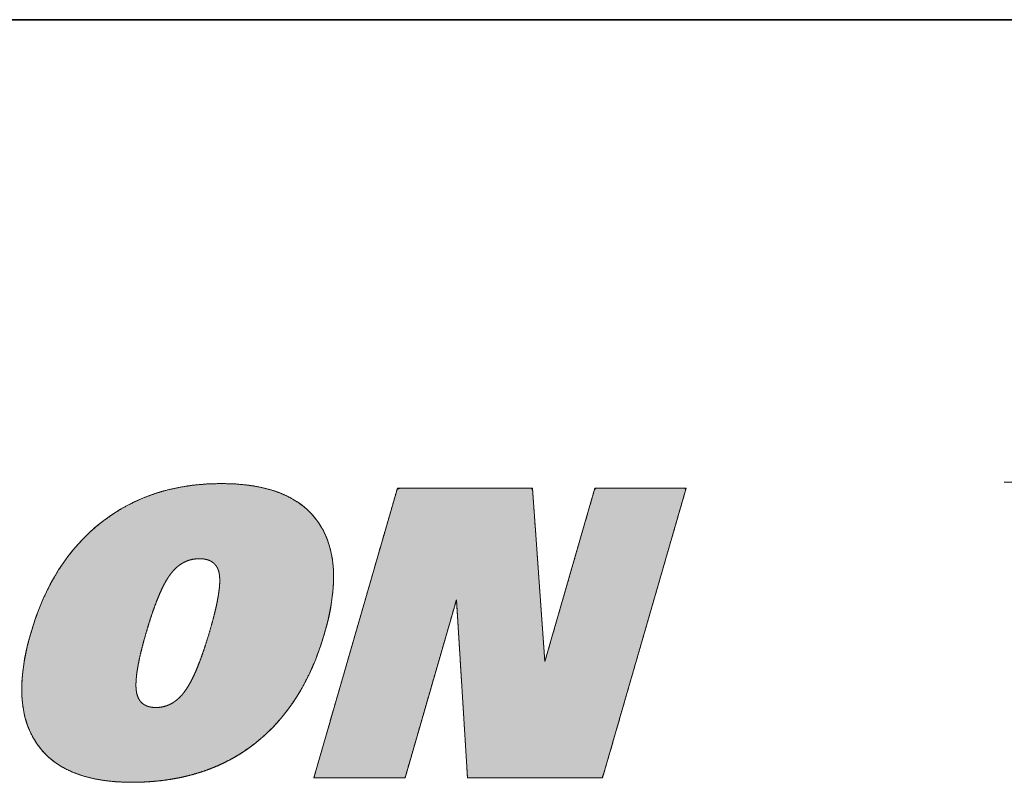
# Model space of a CAD drawing. Header units: millimetres. Extents: x 6 to 292, y 26 to 225.
# Tile 13 of 26: x 186.48 to 195, y 48.08 to 54.67. Entities that reach past the tile are written whole.
import ezdxf

# ---------------------------------------------------------------- set-up
doc = ezdxf.new("R2010")
doc.units = ezdxf.units.MM
for name, color, linetype in [('细实线', 7, 'Continuous'), ('轮廓线', 7, 'Continuous'), ('阴影线', 7, 'Continuous')]:
    doc.layers.add(name, color=color, linetype=linetype)

# ---------------------------------------------------------------- blocks, each defined once
blk = doc.blocks.new('DEGSON-LOGO')
at = {"layer": '阴影线', "linetype": 'Continuous', "lineweight": 5}
h = blk.add_hatch(color=7, dxfattribs=at)
h.paths.add_polyline_path([(17.6566, 0.0034), (17.7193, 0.0043), (17.781, 0.0067), (17.8418, 0.0109), (17.9014, 0.0166), (17.9601, 0.0241), (18.0177, 0.0332), (18.0743, 0.0439), (18.1299, 0.0563), (18.1844, 0.0704), (18.2379, 0.0861), (18.2904, 0.1034), (18.3419, 0.1224), (18.3923, 0.1431), (18.4417, 0.1654), (18.4901, 0.1894), (18.5375, 0.2151), (18.5838, 0.2424), (18.6291, 0.2714), (18.6734, 0.302), (18.7167, 0.3343), (18.7998, 0.4035), (18.8779, 0.4786), (18.9512, 0.5597), (19.0195, 0.6468), (19.0828, 0.7397), (19.1413, 0.8386), (19.1948, 0.9435), (19.2434, 1.0543), (19.2871, 1.171), (19.3258, 1.2937), (19.3575, 1.4147), (19.3809, 1.53), (19.3962, 1.6397), (19.4032, 1.7439), (19.4021, 1.8423), (19.3927, 1.9351), (19.3751, 2.0223), (19.3492, 2.1038), (19.3151, 2.1796), (19.2728, 2.2497), (19.2227, 2.3138), (19.165, 2.3711), (19.0998, 2.4217), (19.0271, 2.4655), (18.9469, 2.5026), (18.8591, 2.5329), (18.7638, 2.5565), (18.661, 2.5734), (18.5507, 2.5835), (18.4328, 2.5869), (18.3124, 2.5835), (18.1957, 2.5734), (18.0826, 2.5565), (17.9732, 2.5329), (17.8674, 2.5025), (17.7652, 2.4654), (17.6666, 2.4215), (17.5717, 2.3708), (17.4804, 2.3134), (17.3926, 2.2491), (17.3092, 2.1787), (17.2308, 2.1026), (17.1574, 2.0209), (17.089, 1.9335), (17.0256, 1.8405), (16.9672, 1.7418), (16.9138, 1.6374), (16.8655, 1.5274), (16.8221, 1.4117), (16.7837, 1.2902), (16.7523, 1.1704), (16.7291, 1.0562), (16.7139, 0.9474), (16.7069, 0.8441), (16.7079, 0.7463), (16.717, 0.6541), (16.7342, 0.5674), (16.7596, 0.4863), (16.793, 0.4107), (16.8345, 0.3406), (16.8837, 0.2766), (16.9402, 0.2193), (17.0041, 0.1687), (17.0753, 0.1248), (17.1538, 0.0878), (17.2397, 0.0574), (17.3329, 0.0338), (17.4335, 0.0169), (17.5413, 0.0068)])
h.paths.add_polyline_path([(18.2416, 1.9368), (18.2149, 1.9357), (18.189, 1.9323), (18.1638, 1.9267), (18.1394, 1.9189), (18.1158, 1.9087), (18.093, 1.8964), (18.071, 1.8818), (18.0498, 1.865), (18.0294, 1.8459), (18.0098, 1.8246), (17.991, 1.8011), (17.9726, 1.7747), (17.9542, 1.7445), (17.9356, 1.7104), (17.9169, 1.6724), (17.898, 1.6306), (17.8791, 1.5849), (17.86, 1.5353), (17.8409, 1.4819), (17.8216, 1.4246), (17.8021, 1.3634), (17.7826, 1.2983), (17.7646, 1.2349), (17.7488, 1.1758), (17.735, 1.1201), (17.7233, 1.0679), (17.7135, 1.0191), (17.7057, 0.9738), (17.6999, 0.9319), (17.6961, 0.8934), (17.6943, 0.8584), (17.6945, 0.8269), (17.6967, 0.7988), (17.7008, 0.774), (17.7071, 0.7514), (17.7154, 0.7311), (17.7257, 0.7131), (17.7381, 0.6973), (17.7526, 0.6838), (17.769, 0.6725), (17.7876, 0.6636), (17.8082, 0.6569), (17.8308, 0.6524), (17.8555, 0.6503), (17.882, 0.6504), (17.9083, 0.6529), (17.9339, 0.6579), (17.9587, 0.6652), (17.9828, 0.6749), (18.0062, 0.687), (18.0288, 0.7015), (18.0507, 0.7184), (18.0718, 0.7376), (18.0922, 0.7593), (18.1118, 0.7834), (18.1307, 0.81), (18.1496, 0.8402), (18.1686, 0.8742), (18.1878, 0.9121), (18.207, 0.9538), (18.2263, 0.9993), (18.2458, 1.0486), (18.2653, 1.1017), (18.285, 1.1587), (18.3047, 1.2194), (18.3245, 1.284), (18.3437, 1.3497), (18.36, 1.4092), (18.3744, 1.4652), (18.3868, 1.5176), (18.3971, 1.5665), (18.4055, 1.612), (18.4118, 1.6539), (18.4162, 1.6923), (18.4186, 1.7272), (18.419, 1.7587), (18.4173, 1.7866), (18.4142, 1.8085), (18.4117, 1.8199), (18.4087, 1.8308), (18.4051, 1.8412), (18.4011, 1.851), (18.3966, 1.8603), (18.3915, 1.869), (18.386, 1.8772), (18.3799, 1.8849), (18.3733, 1.8921), (18.3662, 1.8987), (18.3587, 1.9048), (18.3506, 1.9104), (18.3419, 1.9154), (18.3328, 1.9199), (18.3232, 1.9239), (18.3131, 1.9273), (18.3024, 1.9302), (18.2913, 1.9326), (18.2796, 1.9345), (18.2675, 1.9358), (18.2548, 1.9366)])
h = blk.add_hatch(color=7, dxfattribs=at)
edge = h.paths.add_edge_path()
edge.add_line((19.9994, 0.0422), (20.0216, 0.0427))
edge.add_line((20.0216, 0.0427), (20.0391, 0.1034))
edge.add_line((20.0391, 0.1034), (20.0812, 0.2491))
edge.add_line((20.0812, 0.2491), (20.1407, 0.4551))
edge.add_line((20.1407, 0.4551), (20.2105, 0.6969))
edge.add_line((20.2105, 0.6969), (20.2836, 0.9499))
edge.add_line((20.2836, 0.9499), (20.3528, 1.1894))
edge.add_line((20.3528, 1.1894), (20.411, 1.3909))
edge.add_line((20.411, 1.3909), (20.4511, 1.5299))
edge.add_line((20.4511, 1.5299), (20.4661, 1.5817))
edge.add_spline(control_points=[(20.4661, 1.5817), (20.4661, 1.5817), (20.5615, 0.0422), (20.5615, 0.0422)], knot_values=[0, 0, 0, 0, 1, 1, 1, 1], degree=3, periodic=0)
edge.add_spline(control_points=[(20.5615, 0.0422), (20.5615, 0.0422), (20.5709, 0.0422), (20.5881, 0.0422)], knot_values=[0.91, 0.91, 0.91, 0.91, 1, 1, 1, 1], degree=3, periodic=0)
edge.add_spline(control_points=[(20.5881, 0.0422), (20.7622, 0.0422), (21.7295, 0.0422), (21.7295, 0.0422)], knot_values=[0, 0, 0, 0, 0.91, 0.91, 0.91, 0.91], degree=3, periodic=0)
edge.add_spline(control_points=[(21.7295, 0.0422), (21.7295, 0.0422), (21.7341, 0.0583), (21.7426, 0.0877)], knot_values=[0.92, 0.92, 0.92, 0.92, 1, 1, 1, 1], degree=3, periodic=0)
edge.add_spline(control_points=[(21.7426, 0.0877), (21.8391, 0.4218), (22.4345, 2.4835), (22.4521, 2.5444)], knot_values=[0.013591, 0.013591, 0.013591, 0.013591, 0.92, 0.92, 0.92, 0.92], degree=3, periodic=0)
edge.add_spline(control_points=[(22.4521, 2.5444), (22.4523, 2.5453), (22.4525, 2.5458), (22.4525, 2.5458)], knot_values=[0, 0, 0, 0, 0.013591, 0.013591, 0.013591, 0.013591], degree=3, periodic=0)
edge.add_spline(control_points=[(22.4525, 2.5458), (22.4525, 2.5458), (22.4486, 2.5458), (22.4414, 2.5458)], knot_values=[0.93, 0.93, 0.93, 0.93, 1, 1, 1, 1], degree=3, periodic=0)
edge.add_line((22.4414, 2.5458), (22.385, 2.5458))
edge.add_line((22.385, 2.5458), (22.2919, 2.5458))
edge.add_line((22.2919, 2.5458), (22.1747, 2.5458))
edge.add_line((22.1747, 2.5458), (22.0461, 2.5458))
edge.add_line((22.0461, 2.5458), (21.9186, 2.5458))
edge.add_line((21.9186, 2.5458), (21.8049, 2.5458))
edge.add_line((21.8049, 2.5458), (21.7175, 2.5458))
edge.add_line((21.7175, 2.5458), (21.6691, 2.5458))
edge.add_line((21.6691, 2.5458), (21.6589, 2.5302))
edge.add_line((21.6589, 2.5302), (21.6301, 2.4305))
edge.add_line((21.6301, 2.4305), (21.5806, 2.259))
edge.add_line((21.5806, 2.259), (21.5172, 2.0397))
edge.add_line((21.5172, 2.0397), (21.4469, 1.7963))
edge.add_line((21.4469, 1.7963), (21.3767, 1.553))
edge.add_line((21.3767, 1.553), (21.3133, 1.3337))
edge.add_line((21.3133, 1.3337), (21.2638, 1.1622))
edge.add_line((21.2638, 1.1622), (21.235, 1.0625))
edge.add_line((21.235, 1.0625), (21.2297, 1.0578))
edge.add_line((21.2297, 1.0578), (21.2232, 1.1498))
edge.add_line((21.2232, 1.1498), (21.2113, 1.3157))
edge.add_line((21.2113, 1.3157), (21.1959, 1.5317))
edge.add_line((21.1959, 1.5317), (21.1786, 1.7739))
edge.add_line((21.1786, 1.7739), (21.1611, 2.0182))
edge.add_line((21.1611, 2.0182), (21.1453, 2.2407))
edge.add_line((21.1453, 2.2407), (21.1326, 2.4176))
edge.add_line((21.1326, 2.4176), (21.125, 2.5248))
edge.add_line((21.125, 2.5248), (21.118, 2.5458))
edge.add_line((21.118, 2.5458), (21.0525, 2.5458))
edge.add_line((21.0525, 2.5458), (20.9276, 2.5458))
edge.add_line((20.9276, 2.5458), (20.7621, 2.5458))
edge.add_line((20.7621, 2.5458), (20.5745, 2.5458))
edge.add_line((20.5745, 2.5458), (20.3834, 2.5458))
edge.add_line((20.3834, 2.5458), (20.2077, 2.5458))
edge.add_line((20.2077, 2.5458), (20.0659, 2.5458))
edge.add_line((20.0659, 2.5458), (19.9766, 2.5458))
edge.add_line((19.9766, 2.5458), (19.9535, 2.5391))
edge.add_line((19.9535, 2.5391), (19.9169, 2.4123))
edge.add_line((19.9169, 2.4123), (19.8424, 2.1546))
edge.add_line((19.8424, 2.1546), (19.7418, 1.806))
edge.add_line((19.7418, 1.806), (19.6264, 1.4065))
edge.add_line((19.6264, 1.4065), (19.5079, 0.9961))
edge.add_line((19.5079, 0.9961), (19.3978, 0.6148))
edge.add_line((19.3978, 0.6148), (19.3077, 0.3026))
edge.add_line((19.3077, 0.3026), (19.249, 0.0994))
edge.add_line((19.249, 0.0994), (19.2334, 0.0422))
edge.add_line((19.2334, 0.0422), (19.269, 0.0422))
edge.add_line((19.269, 0.0422), (19.347, 0.0422))
edge.add_line((19.347, 0.0422), (19.4548, 0.0422))
edge.add_line((19.4548, 0.0422), (19.5797, 0.0422))
edge.add_line((19.5797, 0.0422), (19.7093, 0.0422))
edge.add_line((19.7093, 0.0422), (19.8308, 0.0422))
edge.add_line((19.8308, 0.0422), (19.9317, 0.0422))
edge.add_line((19.9317, 0.0422), (19.9994, 0.0422))
at = {"color": 7, "linetype": 'Continuous', "lineweight": 13}
for points, degree, knots in [([(17.6566, 0.0034), (17.6566, 0.0034), (17.6566, 0.0034), (17.6566, 0.0034), (17.2603, 0.0034), (16.9862, 0.1159), (16.8345, 0.3406), (16.6826, 0.5648), (16.6657, 0.8818), (16.7837, 1.2902), (16.9033, 1.7045), (17.1062, 2.0238), (17.3926, 2.2491), (17.679, 2.4745), (18.0255, 2.5869), (18.4328, 2.5869), (18.8383, 2.5869), (19.1181, 2.4745), (19.2728, 2.2497), (19.4277, 2.0255), (19.4449, 1.7062), (19.3258, 1.2937), (19.2049, 0.8749), (19.0018, 0.5551), (18.7167, 0.3343), (18.4317, 0.1135), (18.0784, 0.0034), (17.6566, 0.0034)], 3, [0, 0, 0, 0, 0.1, 0.1, 0.1, 0.2, 0.2, 0.2, 0.3, 0.3, 0.3, 0.4, 0.4, 0.4, 0.5, 0.5, 0.5, 0.6, 0.6, 0.6, 0.7, 0.7, 0.7, 0.8, 0.8, 0.8, 1, 1, 1, 1]), ([(17.6566, 0.0034), (17.5413, 0.0068), (17.4335, 0.0169), (17.3329, 0.0338), (17.2397, 0.0574), (17.1538, 0.0878), (17.0753, 0.1248), (17.0041, 0.1687), (16.9402, 0.2193), (16.8837, 0.2766), (16.8345, 0.3406), (16.793, 0.4107), (16.7596, 0.4863), (16.7342, 0.5674), (16.717, 0.6541), (16.7079, 0.7463), (16.7069, 0.8441), (16.7139, 0.9474), (16.7291, 1.0562), (16.7523, 1.1704), (16.7837, 1.2902), (16.8221, 1.4117), (16.8655, 1.5274), (16.9138, 1.6374), (16.9672, 1.7418), (17.0256, 1.8405), (17.089, 1.9335), (17.1574, 2.0209), (17.2308, 2.1026), (17.3092, 2.1787), (17.3926, 2.2491), (17.4804, 2.3134), (17.5717, 2.3708), (17.6666, 2.4215), (17.7652, 2.4654), (17.8674, 2.5025), (17.9732, 2.5329), (18.0826, 2.5565), (18.1957, 2.5734), (18.3124, 2.5835), (18.4328, 2.5869), (18.5507, 2.5835), (18.661, 2.5734), (18.7638, 2.5565), (18.8591, 2.5329), (18.9469, 2.5026), (19.0271, 2.4655), (19.0998, 2.4217), (19.165, 2.3711), (19.2227, 2.3138), (19.2728, 2.2497), (19.3151, 2.1796), (19.3492, 2.1038), (19.3751, 2.0223), (19.3927, 1.9351), (19.4021, 1.8423), (19.4032, 1.7439), (19.3962, 1.6397), (19.3809, 1.53), (19.3575, 1.4147), (19.3258, 1.2937), (19.2871, 1.171), (19.2434, 1.0543), (19.1948, 0.9435), (19.1413, 0.8386), (19.0828, 0.7397), (19.0195, 0.6468), (18.9512, 0.5597), (18.8779, 0.4786), (18.7998, 0.4035), (18.7167, 0.3343), (18.6734, 0.302), (18.6291, 0.2714), (18.5838, 0.2424), (18.5375, 0.2151), (18.4901, 0.1894), (18.4417, 0.1654), (18.3923, 0.1431), (18.3419, 0.1224), (18.2904, 0.1034), (18.2379, 0.0861), (18.1844, 0.0704), (18.1299, 0.0563), (18.0743, 0.0439), (18.0177, 0.0332), (17.9601, 0.0241), (17.9014, 0.0166), (17.8418, 0.0109), (17.781, 0.0067), (17.7193, 0.0043), (17.6566, 0.0034)], 1, [0, 0, 0.013728, 0.026633, 0.038776, 0.050228, 0.061075, 0.07142, 0.081378, 0.091081, 0.100668, 0.110286, 0.119984, 0.129829, 0.139954, 0.150481, 0.161519, 0.173163, 0.185491, 0.198573, 0.212463, 0.22721, 0.242377, 0.257098, 0.271416, 0.285378, 0.299036, 0.312443, 0.325658, 0.338741, 0.351752, 0.364754, 0.377702, 0.390552, 0.403369, 0.41622, 0.429168, 0.442279, 0.455614, 0.46923, 0.483182, 0.497522, 0.51157, 0.524769, 0.537178, 0.548869, 0.559927, 0.570453, 0.580564, 0.590391, 0.600076, 0.609768, 0.619522, 0.629421, 0.639602, 0.650192, 0.661303, 0.673031, 0.685458, 0.698652, 0.71267, 0.727559, 0.742883, 0.757728, 0.772138, 0.786159, 0.799843, 0.813244, 0.826421, 0.839434, 0.852347, 0.865226, 0.871655, 0.878068, 0.884473, 0.890879, 0.897294, 0.903727, 0.910185, 0.916677, 0.923212, 0.929797, 0.936439, 0.943148, 0.949929, 0.95679, 0.963737, 0.970779, 0.97792, 0.985166, 0.992525, 1, 1]), ([(20.4661, 1.5817), (20.4511, 1.5299), (20.411, 1.3909), (20.3528, 1.1894), (20.2836, 0.9499), (20.2105, 0.6969), (20.1407, 0.4551), (20.0812, 0.2491), (20.0391, 0.1034), (20.0216, 0.0427), (19.9994, 0.0422), (19.9317, 0.0422), (19.8308, 0.0422), (19.7093, 0.0422), (19.5797, 0.0422), (19.4548, 0.0422), (19.347, 0.0422), (19.269, 0.0422), (19.2334, 0.0422), (19.249, 0.0994), (19.3077, 0.3026), (19.3978, 0.6148), (19.5079, 0.9961), (19.6264, 1.4065), (19.7418, 1.806), (19.8424, 2.1546), (19.9169, 2.4123), (19.9535, 2.5391), (19.9766, 2.5458), (20.0659, 2.5458), (20.2077, 2.5458), (20.3834, 2.5458), (20.5745, 2.5458), (20.7621, 2.5458), (20.9276, 2.5458), (21.0525, 2.5458), (21.118, 2.5458), (21.125, 2.5248), (21.1326, 2.4176), (21.1453, 2.2407), (21.1611, 2.0182), (21.1786, 1.7739), (21.1959, 1.5317), (21.2113, 1.3157), (21.2232, 1.1498), (21.2297, 1.0578), (21.235, 1.0625), (21.2638, 1.1622), (21.3133, 1.3337), (21.3767, 1.553), (21.4469, 1.7963), (21.5172, 2.0397), (21.5806, 2.259), (21.6301, 2.4305), (21.6589, 2.5302), (21.6691, 2.5458), (21.7175, 2.5458), (21.8049, 2.5458), (21.9186, 2.5458), (22.0461, 2.5458), (22.1747, 2.5458), (22.2919, 2.5458), (22.385, 2.5458), (22.4414, 2.5458), (22.4491, 2.5341), (22.4085, 2.3937), (22.3313, 2.1261), (22.2288, 1.7712), (22.1127, 1.3691), (21.9944, 0.9597), (21.8857, 0.583), (21.7979, 0.279), (21.7426, 0.0877), (21.7264, 0.0422), (21.6672, 0.0422), (21.547, 0.0422), (21.3844, 0.0422), (21.198, 0.0422), (21.0065, 0.0422), (20.8286, 0.0422), (20.6829, 0.0422), (20.5881, 0.0422), (20.5614, 0.0427), (20.5603, 0.0609), (20.5577, 0.1034), (20.5537, 0.1672), (20.5486, 0.2491), (20.5426, 0.3461), (20.5359, 0.4551), (20.5286, 0.5731), (20.5209, 0.6969), (20.5131, 0.8235), (20.5052, 0.9499), (20.4976, 1.0728), (20.4904, 1.1894), (20.4838, 1.2965), (20.4779, 1.3909), (20.473, 1.4698), (20.4693, 1.5299), (20.4669, 1.5682), (20.4661, 1.5817)], 1, [0, 0, 0.003526, 0.012986, 0.026708, 0.043018, 0.06024, 0.076701, 0.090728, 0.100645, 0.104779, 0.106233, 0.11066, 0.11726, 0.125209, 0.133682, 0.141855, 0.148905, 0.154006, 0.156335, 0.160212, 0.174045, 0.195302, 0.221262, 0.249202, 0.276399, 0.300131, 0.317677, 0.326313, 0.327887, 0.333725, 0.343002, 0.354497, 0.366991, 0.379263, 0.390093, 0.39826, 0.402544, 0.403992, 0.411022, 0.422618, 0.437212, 0.453233, 0.469111, 0.483276, 0.494159, 0.50019, 0.500651, 0.507437, 0.519113, 0.534049, 0.550615, 0.567181, 0.582117, 0.593793, 0.600579, 0.601796, 0.604963, 0.610678, 0.618117, 0.626455, 0.634868, 0.642532, 0.648622, 0.652314, 0.653229, 0.662787, 0.681008, 0.705168, 0.732545, 0.760418, 0.786063, 0.806758, 0.819781, 0.822941, 0.826812, 0.834677, 0.845314, 0.857505, 0.870029, 0.881666, 0.891194, 0.897395, 0.899142, 0.900335, 0.903122, 0.9073, 0.912668, 0.919025, 0.926169, 0.9339, 0.942015, 0.950313, 0.958592, 0.966652, 0.974291, 0.981307, 0.9875, 0.992666, 0.996606, 0.999118, 1, 1]), ([(18.2416, 1.9368), (18.2149, 1.9357), (18.189, 1.9323), (18.1638, 1.9267), (18.1394, 1.9189), (18.1158, 1.9087), (18.093, 1.8964), (18.071, 1.8818), (18.0498, 1.865), (18.0294, 1.8459), (18.0098, 1.8246), (17.991, 1.8011), (17.9726, 1.7747), (17.9542, 1.7445), (17.9356, 1.7104), (17.9169, 1.6724), (17.898, 1.6306), (17.8791, 1.5849), (17.86, 1.5353), (17.8409, 1.4819), (17.8216, 1.4246), (17.8021, 1.3634), (17.7826, 1.2983), (17.7646, 1.2349), (17.7488, 1.1758), (17.735, 1.1201), (17.7233, 1.0679), (17.7135, 1.0191), (17.7057, 0.9738), (17.6999, 0.9319), (17.6961, 0.8934), (17.6943, 0.8584), (17.6945, 0.8269), (17.6967, 0.7988), (17.7008, 0.774), (17.7071, 0.7514), (17.7154, 0.7311), (17.7257, 0.7131), (17.7381, 0.6973), (17.7526, 0.6838), (17.769, 0.6725), (17.7876, 0.6636), (17.8082, 0.6569), (17.8308, 0.6524), (17.8555, 0.6503), (17.882, 0.6504), (17.9083, 0.6529), (17.9339, 0.6579), (17.9587, 0.6652), (17.9828, 0.6749), (18.0062, 0.687), (18.0288, 0.7015), (18.0507, 0.7184), (18.0718, 0.7376), (18.0922, 0.7593), (18.1118, 0.7834), (18.1307, 0.81), (18.1496, 0.8402), (18.1686, 0.8742), (18.1878, 0.9121), (18.207, 0.9538), (18.2263, 0.9993), (18.2458, 1.0486), (18.2653, 1.1017), (18.285, 1.1587), (18.3047, 1.2194), (18.3245, 1.284), (18.3437, 1.3497), (18.36, 1.4092), (18.3744, 1.4652), (18.3868, 1.5176), (18.3971, 1.5665), (18.4055, 1.612), (18.4118, 1.6539), (18.4162, 1.6923), (18.4186, 1.7272), (18.419, 1.7587), (18.4173, 1.7866), (18.4142, 1.8085), (18.4117, 1.8199), (18.4087, 1.8308), (18.4051, 1.8412), (18.4011, 1.851), (18.3966, 1.8603), (18.3915, 1.869), (18.386, 1.8772), (18.3799, 1.8849), (18.3733, 1.8921), (18.3662, 1.8987), (18.3587, 1.9048), (18.3506, 1.9104), (18.3419, 1.9154), (18.3328, 1.9199), (18.3232, 1.9239), (18.3131, 1.9273), (18.3024, 1.9302), (18.2913, 1.9326), (18.2796, 1.9345), (18.2675, 1.9358), (18.2548, 1.9366), (18.2416, 1.9368)], 1, [0, 0, 0.008312, 0.016447, 0.024466, 0.032437, 0.040425, 0.048495, 0.056713, 0.065139, 0.073829, 0.082834, 0.0922, 0.102201, 0.113225, 0.125308, 0.138476, 0.152748, 0.16814, 0.184665, 0.202332, 0.221152, 0.24113, 0.262273, 0.282766, 0.301807, 0.319655, 0.336318, 0.351802, 0.366117, 0.379276, 0.391295, 0.402195, 0.412004, 0.420763, 0.428613, 0.435895, 0.442718, 0.449188, 0.455431, 0.461585, 0.467797, 0.474206, 0.480942, 0.488117, 0.495822, 0.504082, 0.512305, 0.520409, 0.528467, 0.536553, 0.54474, 0.5531, 0.561698, 0.570596, 0.579849, 0.589507, 0.599665, 0.610752, 0.622884, 0.636082, 0.650366, 0.66575, 0.682245, 0.69986, 0.718602, 0.738477, 0.75949, 0.780803, 0.799997, 0.817974, 0.83474, 0.850303, 0.864675, 0.877868, 0.889899, 0.900789, 0.910568, 0.919272, 0.926161, 0.9298, 0.933315, 0.936718, 0.940021, 0.943238, 0.946382, 0.94947, 0.952518, 0.955541, 0.958559, 0.961587, 0.964644, 0.967746, 0.970909, 0.974148, 0.977478, 0.980911, 0.984459, 0.988133, 0.991942, 0.995895, 1, 1])]:
    blk.add_open_spline(points, degree=degree, knots=knots, dxfattribs=at)
for points in [[(19.2325, 0.0422), (19.2325, 0.0422), (19.9554, 2.5458), (19.9554, 2.5458)], [(19.9554, 2.5458), (19.9554, 2.5458), (21.1235, 2.5458), (21.1235, 2.5458)], [(21.1235, 2.5458), (21.1235, 2.5458), (21.2305, 1.0469), (21.2305, 1.0469)], [(21.2305, 1.0469), (21.2305, 1.0469), (21.6634, 2.5458), (21.6634, 2.5458)], [(21.6634, 2.5458), (21.6634, 2.5458), (22.4525, 2.5458), (22.4525, 2.5458)], [(22.4525, 2.5458), (22.4525, 2.5458), (21.7295, 0.0422), (21.7295, 0.0422)], [(20.4661, 1.5817), (20.4661, 1.5817), (20.0215, 0.0422), (20.0215, 0.0422)], [(20.5615, 0.0422), (20.5615, 0.0422), (20.4661, 1.5817), (20.4661, 1.5817)], [(20.0215, 0.0422), (20.0215, 0.0422), (19.2325, 0.0422), (19.2325, 0.0422)], [(21.7295, 0.0422), (21.7295, 0.0422), (20.5615, 0.0422), (20.5615, 0.0422)]]:
    blk.add_open_spline(points, degree=3, dxfattribs=at)

msp = doc.modelspace()

# ---------------------------------------------------------------- linework, layer by layer
at = {"layer": '细实线', "color": 7, "linetype": 'Continuous', "lineweight": 13}
msp.add_line((195, 50.6705), (287, 50.6705), dxfattribs=at)
at = {"layer": '轮廓线', "color": 7, "linetype": 'Continuous', "lineweight": 35}
msp.add_line((167, 54.6705), (287, 54.6705), dxfattribs=at)

# ---------------------------------------------------------------- block references
at = {"layer": '细实线', "color": 7}
msp.add_blockref('DEGSON-LOGO', (169.7959, 48.073), dxfattribs=at)

doc.saveas('drawing.dxf')
